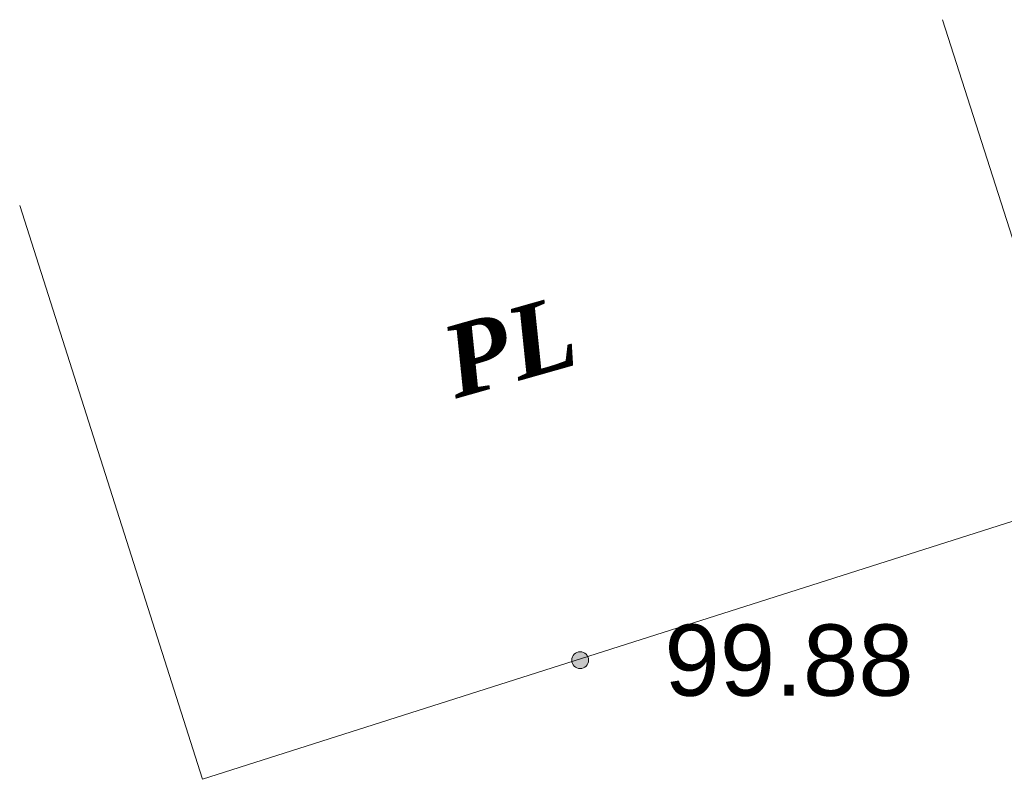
# Model space of a CAD drawing. Header units: millimetres. Extents: x 9396 to 25236, y 15106 to 31102.
# Tile 171 of 256: x 10833 to 10857, y 16742 to 16760. Entities that reach past the tile are written whole.
import ezdxf
from ezdxf.enums import TextEntityAlignment as Align

# ---------------------------------------------------------------- set-up
doc = ezdxf.new("R2010")
doc.units = ezdxf.units.MM
doc.linetypes.add('HIDDEN', pattern=[0.375, 0.25, -0.125])
doc.layers.add('1001010', color=7, linetype='Continuous', lineweight=9, true_color=0x000000)
doc.layers.add('21100200', color=7, linetype='HIDDEN', lineweight=0, true_color=0x800080)
doc.styles.add('9', font='timesbi.ttf', dxfattribs={"height": 0.001693})
doc.styles.add('F2', font='arial.ttf', dxfattribs={"height": 0.001693})

# ---------------------------------------------------------------- blocks, each defined once
blk = doc.blocks.new('SYMBOL21100200')
at = {"true_color": 0x800080}
h = blk.add_hatch(color=216, dxfattribs=at)
edge = h.paths.add_edge_path()
edge.add_arc((0, 0), 0.1, 0, 360)
at = {"color": 216, "linetype": 'Continuous', "lineweight": 0, "true_color": 0x800080}
blk.add_circle((0, 0), 0.1, dxfattribs=at)

msp = doc.modelspace()

# ---------------------------------------------------------------- linework, layer by layer
at = {"layer": '1001010', "color": 253}
msp.add_line((10855.122, 16760.288, 88.928), (10858.737, 16748.994, 88.928), dxfattribs=at)
msp.add_polyline3d([(10858.737, 16748.994, 88.928), (10837.543, 16742.246, 88.928), (10833.205, 16755.874, 88.928)], dxfattribs=at)

# ---------------------------------------------------------------- block references
at = {"layer": '21100200', "xscale": 2, "yscale": 2, "zscale": 2}
msp.add_blockref('SYMBOL21100200', (10846.518, 16745.077, 199.76), dxfattribs=at)

# ---------------------------------------------------------------- texts
at = {"layer": '1001010', "color": 253, "style": '9'}
msp.add_text('PL', height=1.693, rotation=15.8, dxfattribs=at).set_placement((10843.331, 16752.1, 88.928), align=Align.MIDDLE_LEFT)
at = {"layer": '21100200', "color": 253, "style": 'F2'}
msp.add_text('99.88', height=1.693, dxfattribs=at).set_placement((10848.518, 16745.077, 199.76), align=Align.MIDDLE_LEFT)

doc.saveas('drawing.dxf')
